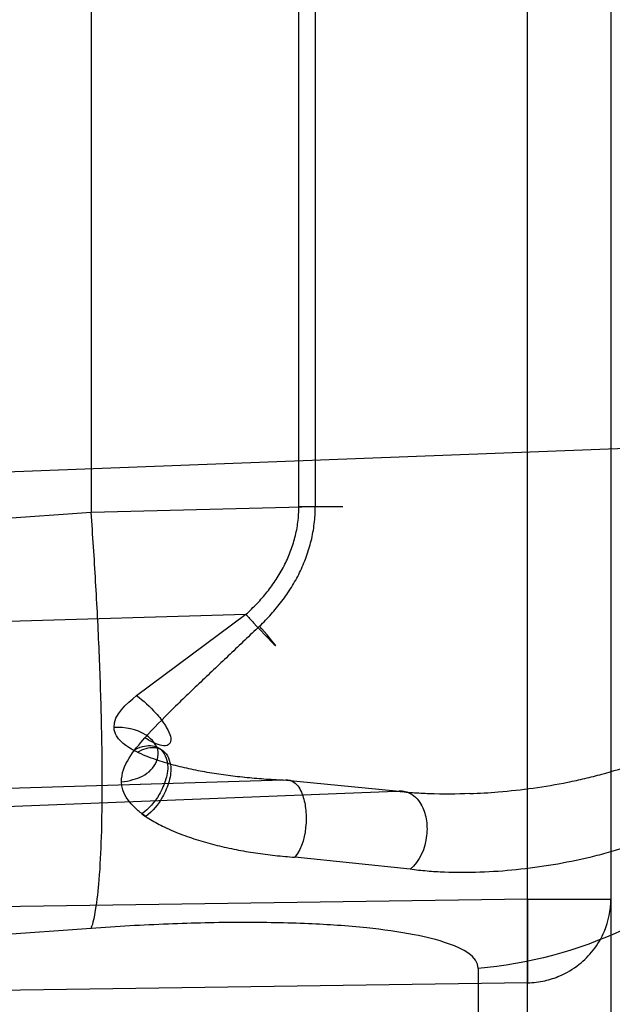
# Model space of a CAD drawing. Header units: millimetres. Extents: x 0 to 297, y 0 to 210.
# Tile 40 of 256: x 143.3008 to 143.3567, y 90.9009 to 90.9937. Entities that reach past the tile are written whole.
import ezdxf

# ---------------------------------------------------------------- set-up
doc = ezdxf.new("R2010")
doc.units = ezdxf.units.MM
doc.header["$LTSCALE"] = 16.335
doc.layers.get('0').update_dxf_attribs({"linetype": 'CONTINUOUS'})
for name, color, linetype in [('01_GLOBAL', 7, 'CONTINUOUS'), ('INTFCLR_1', 7, 'CONTINUOUS'), ('INTFCLR_144815', 7, 'CONTINUOUS')]:
    doc.layers.add(name, color=color, linetype=linetype)

msp = doc.modelspace()

# ---------------------------------------------------------------- linework, layer by layer
at = {"color": 7, "linetype": 'Continuous'}
msp.add_circle((144.2368034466, 92.193132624), 3.04, dxfattribs=at)
at = {"color": 9, "linetype": 'Continuous'}
msp.add_arc((144.2368034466, 92.193132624), 3.001038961, 182.9674534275, 267.0325465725, dxfattribs=at)
at = {"layer": '01_GLOBAL', "color": 7, "linetype": 'Continuous'}
msp.add_circle((144.2368034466, 92.193132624), 3.08, dxfattribs=at)
at = {"layer": 'INTFCLR_1', "color": 9, "linetype": 'Continuous'}
for p, q in [((143.3487194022, 90.8834533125), (143.3487194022, 91.0703646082)), ((143.356579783, 91.0624873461), (143.356579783, 90.89133057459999)), ((143.3075522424, 91.0065166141), (143.3075522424, 90.9473013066)), ((143.3271539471, 90.9478174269), (143.3271539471, 91.00600049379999)), ((143.3286995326, 91.00600049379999), (143.3286995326, 90.9478174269)), ((143.076579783, 90.9424870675), (143.376336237, 90.9540388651)), ((143.3075522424, 90.9473013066), (143.3286994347, 90.94781740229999)), ((143.3271539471, 90.9478174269), (143.3312935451, 90.9478174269)), ((143.0765797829, 90.9303452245), (143.3075522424, 90.9473013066)), ((143.0765797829, 90.93046476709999), (143.322161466, 90.93766080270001)), ((143.3118327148, 90.9300073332), (143.3221614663, 90.93766080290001)), ((143.3256846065, 90.9220167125), (143.0765797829, 90.9147174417)), ((143.3363085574, 90.920980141), (143.3256846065, 90.9220167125)), ((143.076579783, 90.9109709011), (143.3363085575, 90.920980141)), ((143.3376501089, 90.91363779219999), (143.3267811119, 90.9147708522)), ((143.3487194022, 90.91081763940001), (143.2617011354, 90.90954312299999)), ((143.3487194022, 90.91081763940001), (143.356579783, 90.91081763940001)), ((143.3487194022, 90.91081763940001), (143.3487194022, 90.9029403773)), ((143.3075522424, 90.9080588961), (143.0765797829, 90.89110281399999)), ((143.3440660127, 90.90427647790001), (143.3440660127, 90.8790327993)), ((143.3487194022, 90.9029403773), (143.2788106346, 90.90191645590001))]:
    msp.add_line(p, q, dxfattribs=at)
at = {"layer": 'INTFCLR_1', "color": 6, "linetype": 'Continuous'}
for radius in [0.4827613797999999, 0.4587930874]:
    msp.add_arc((143.076579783, 90.97690896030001), radius, 270, 90.00000002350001, dxfattribs=at)
at = {"layer": 'INTFCLR_1', "color": 9, "linetype": 'Continuous'}
for points, knots in [([(143.505791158, 90.8276271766), (143.5067409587, 90.8302116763), (143.5086022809, 90.8354304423), (143.5121486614, 90.84601401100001), (143.5179028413, 90.8650111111), (143.5232385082, 90.8873082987), (143.5267617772, 90.90723622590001), (143.5282429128, 90.9174118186), (143.5290073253, 90.92329723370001), (143.5307716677, 90.93807275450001), (143.5326049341, 90.9633194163), (143.5323109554, 90.99310602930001), (143.5309256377, 91.0124090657), (143.5300542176, 91.021322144), (143.5294126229, 91.02725019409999), (143.5274302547, 91.04325002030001), (143.5229291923, 91.06887020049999), (143.5164430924, 91.09388353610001), (143.5118037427, 91.1087295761), (143.5100588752, 91.1140398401), (143.5074043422, 91.1218621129), (143.501415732, 91.13821577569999), (143.4910739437, 91.16221785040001), (143.4792964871, 91.1848938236), (143.4710860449, 91.1988510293), (143.4672487, 91.2050639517), (143.4646994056, 91.2091138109), (143.4578048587, 91.21976497), (143.446251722, 91.2361118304), (143.4302039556, 91.2560120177), (143.4166114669, 91.2709286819), (143.4071163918, 91.280463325), (143.4018664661, 91.2855115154), (143.3945821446, 91.292319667), (143.3843862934, 91.301234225), (143.373349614, 91.3098835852), (143.3667450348, 91.31458051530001), (143.3640805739, 91.316384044), (143.3625174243, 91.3174211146), (143.360134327, 91.3189510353), (143.3576340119, 91.3204557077), (143.3554317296, 91.3216111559), (143.3541938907, 91.32218598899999), (143.3532081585, 91.3225375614), (143.3525262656, 91.3226967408), (143.3519536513, 91.3226102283), (143.3518421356, 91.322071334), (143.35211692, 91.3214756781), (143.35259409, 91.3206502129), (143.3533650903, 91.31961113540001), (143.354392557, 91.3183442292), (143.3556852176, 91.31685831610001), (143.3572290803, 91.3151525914), (143.358673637, 91.31359842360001), (143.3599466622, 91.3122446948), (143.3621637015, 91.30990205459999), (143.3658426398, 91.3060562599), (143.3733257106, 91.29820400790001), (143.3814986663, 91.2893945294), (143.3889438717, 91.2809746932), (143.3935459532, 91.2756206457), (143.4009463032, 91.2668314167), (143.4122758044, 91.252588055), (143.4271285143, 91.2318655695), (143.4378788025, 91.2149484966), (143.4449171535, 91.2029069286), (143.4496927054, 91.19443764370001), (143.457931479, 91.1789786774), (143.4689344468, 91.1556341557), (143.4765250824, 91.1361710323), (143.480055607, 91.1260798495)], [0, 0, 0, 0, 0.0103790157, 0.0208837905, 0.0420711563, 0.0851838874, 0.1071959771, 0.1183352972, 0.1239410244, 0.1295662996, 0.174425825, 0.2192336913, 0.2417180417, 0.247353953, 0.2529903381, 0.2641931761, 0.3081223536, 0.3509244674, 0.3614867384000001, 0.3667496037, 0.3719933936, 0.3926231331, 0.4323811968, 0.4704128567, 0.4888542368, 0.4934078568, 0.4979383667, 0.5068920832, 0.5412323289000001, 0.5733304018, 0.6031976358, 0.6172527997, 0.6240454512, 0.6306500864, 0.6548352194, 0.6750684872, 0.6834752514, 0.6853781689, 0.6871962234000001, 0.6905460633, 0.6960524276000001, 0.6981915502, 0.6999110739, 0.7012078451, 0.7020914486, 0.7026255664, 0.703100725, 0.7038824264, 0.7050749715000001, 0.7066970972, 0.7087489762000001, 0.7112252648, 0.7141188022, 0.7174211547, 0.7192230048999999, 0.7211233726, 0.7295789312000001, 0.7392839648, 0.7620096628, 0.7748693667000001, 0.7816473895, 0.7886214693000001, 0.8181786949, 0.8502212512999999, 0.8846823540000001, 0.8936821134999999, 0.9027944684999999, 0.9213301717, 0.9597016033, 1, 1, 1, 1]), ([(143.480055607, 91.1260798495), (143.4837259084, 91.1155891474), (143.4903909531, 91.0940316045), (143.4967360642, 91.0663225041), (143.4998687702, 91.04781634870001), (143.5011284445, 91.03908602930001), (143.5019170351, 91.03321160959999), (143.5038463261, 91.0170292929), (143.5057008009, 90.99034417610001), (143.5054397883, 90.96356436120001), (143.5044671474, 90.9471924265), (143.504022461, 90.9412179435), (143.5032714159, 90.9323261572), (143.5012002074, 90.91339241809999), (143.4963788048, 90.88484585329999), (143.49048443, 90.86114028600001), (143.4864832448, 90.8475354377), (143.4848602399, 90.84220041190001), (143.4819377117, 90.8330489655), (143.4757637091, 90.8153843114), (143.4658991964, 90.7913053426), (143.4557508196, 90.7706295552), (143.4492053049, 90.7585613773), (143.4468307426, 90.7543048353), (143.4433023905, 90.74809499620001), (143.4357024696, 90.7352960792), (143.4236423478, 90.7168780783), (143.4088585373, 90.6967735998), (143.3981978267, 90.6836583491), (143.3920521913, 90.6764597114), (143.3897353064, 90.67377295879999), (143.3858253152, 90.6693041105), (143.3786022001, 90.6612629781), (143.3707422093, 90.65288706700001), (143.3636495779, 90.6454713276), (143.3593994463, 90.6410102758), (143.3560255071, 90.6373676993), (143.3538487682, 90.6348460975), (143.3526496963, 90.6332520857), (143.3521523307, 90.6324062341), (143.3518509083, 90.63179937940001), (143.3519780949, 90.6310096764), (143.3536612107, 90.6313530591), (143.3555127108, 90.6322404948), (143.3588652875, 90.6340529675), (143.3620632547, 90.63609007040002), (143.3646891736, 90.63783994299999), (143.3663741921, 90.6389985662), (143.3692060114, 90.6409804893), (143.3737350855, 90.64429641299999), (143.3800639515, 90.6492162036), (143.3895251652, 90.6570018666), (143.3979931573, 90.6645963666), (143.4054028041, 90.6717023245), (143.4107134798, 90.67694344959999), (143.4202844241, 90.68681168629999), (143.4339256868, 90.7022001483), (143.4499433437, 90.72266038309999), (143.4614126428, 90.7394215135), (143.4682300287, 90.75032242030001), (143.4707469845, 90.75446396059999), (143.4745342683, 90.76081850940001), (143.4826220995, 90.77508671), (143.4941655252, 90.79824657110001), (143.5021068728, 90.8176018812), (143.505791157, 90.8276271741)], [0, 0, 0, 0, 0.0419354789, 0.08505031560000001, 0.1071497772, 0.1127379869, 0.1183317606, 0.1295131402, 0.1742263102, 0.2191466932, 0.230445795, 0.2361065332, 0.241751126, 0.2641147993, 0.3079545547, 0.3508736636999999, 0.3561840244, 0.3614616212, 0.3719139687, 0.3924297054, 0.4320526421, 0.4700131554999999, 0.4792642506, 0.483852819, 0.4884035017, 0.5062126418, 0.5400088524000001, 0.5714206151, 0.6003317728, 0.6037560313, 0.6071340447, 0.6137178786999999, 0.6261602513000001, 0.6479155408, 0.6570536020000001, 0.6648783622, 0.6711643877, 0.6757843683, 0.6774462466, 0.6786751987, 0.6794900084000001, 0.6799813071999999, 0.6813020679, 0.6842478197, 0.6888651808, 0.6950795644, 0.6987591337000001, 0.70073729, 0.7027989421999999, 0.7117993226, 0.7219139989, 0.7330405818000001, 0.7580265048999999, 0.7648041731, 0.7717766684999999, 0.7861782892, 0.816667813, 0.8493175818, 0.8841610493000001, 0.8932352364, 0.8978283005, 0.9024468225, 0.9211469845, 0.9596997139, 1, 1, 1, 1]), ([(143.3221614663, 90.93766080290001), (143.3225212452, 90.9379879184), (143.323218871, 90.9386638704), (143.3241773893, 90.9397619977), (143.325034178, 90.94094238), (143.3257711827, 90.9421994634), (143.3263690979, 90.9435257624), (143.326814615, 90.9449127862), (143.3270910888, 90.94635006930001), (143.3271543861, 90.9473285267), (143.3271539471, 90.9478174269)], [0, 0, 0, 0, 0.1251599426, 0.2497614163, 0.3747155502, 0.5000433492, 0.6241767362, 0.7484411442, 0.8741595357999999, 1, 1, 1, 1]), ([(143.3234395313, 90.9365406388), (143.3238196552, 90.93690348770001), (143.324555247, 90.9376559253), (143.3255661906, 90.93887370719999), (143.326467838, 90.94018497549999), (143.3272451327, 90.94158031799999), (143.3278746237, 90.9430530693), (143.3283444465, 90.94459281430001), (143.3286345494, 90.94618859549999), (143.3287005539, 90.9472743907), (143.3286995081, 90.94781742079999)], [0, 0, 0, 0, 0.1232399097, 0.246506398, 0.3707242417, 0.4959131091, 0.6204680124, 0.7456388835, 0.87264946, 1, 1, 1, 1]), ([(143.3075522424, 90.9080588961), (143.3077728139, 90.90860363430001), (143.3080725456, 90.9101390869), (143.3083821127, 90.91301248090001), (143.3085675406, 90.91701742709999), (143.3086287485, 90.9220324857), (143.3085473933, 90.92785289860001), (143.3083321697, 90.9341912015), (143.3079995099, 90.9407338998), (143.3077108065, 90.94512484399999), (143.3075522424, 90.9473013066)], [0, 0, 0, 0, 0.0448082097, 0.118089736, 0.2207758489, 0.3501021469, 0.5005421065, 0.6645095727, 0.8336194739, 1, 1, 1, 1]), ([(143.3432941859, 90.9207632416), (143.3441856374, 90.9207975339), (143.3461774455, 90.92091983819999), (143.3492584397, 90.92126168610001), (143.3519792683, 90.9217164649), (143.3541334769, 90.9221845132), (143.3562527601, 90.92271470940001), (143.3588352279, 90.9235232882), (143.361822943, 90.92471332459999), (143.3641851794, 90.9259439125), (143.3659861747, 90.9270608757), (143.3677033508, 90.9282922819), (143.3697165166, 90.93001796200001), (143.371467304, 90.9320294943), (143.3727223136, 90.9337813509), (143.3738393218, 90.9356848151), (143.3747548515, 90.9377351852), (143.3754314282, 90.9399103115), (143.3759644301, 90.9422174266), (143.3761573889, 90.9440092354), (143.3761894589, 90.94521254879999)], [0, 0, 0, 0, 0.0588632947, 0.1316202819, 0.20444494, 0.2407594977, 0.2770543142, 0.3485619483, 0.4191377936, 0.4889827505, 0.5239819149, 0.5588933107, 0.6283399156, 0.6983887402, 0.7342656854, 0.7704052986, 0.8438660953, 0.8817673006, 0.9205747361, 1, 1, 1, 1]), ([(143.3802840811, 90.9441114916), (143.3802478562, 90.9426081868), (143.3800465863, 90.9403726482), (143.3794766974, 90.93747943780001), (143.3787393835, 90.9347655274), (143.3777443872, 90.93219659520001), (143.376506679, 90.92980981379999), (143.3751584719, 90.9276067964), (143.3732402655, 90.9251036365), (143.3710339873, 90.92291565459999), (143.3691483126, 90.92136521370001), (143.367198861, 90.91995490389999), (143.3646405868, 90.9184139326), (143.3614085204, 90.9168957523), (143.3586154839, 90.9158747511), (143.3563354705, 90.9151936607), (143.3540392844, 90.9146028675), (143.3511536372, 90.9140197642), (143.3476871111, 90.9135521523), (143.3442600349, 90.91330880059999), (143.3414455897, 90.9133060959), (143.3392519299, 90.91344137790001), (143.3381782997, 90.91355973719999), (143.3376501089, 90.91363779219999)], [0, 0, 0, 0, 0.0760081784, 0.112994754, 0.1489536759, 0.2180649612, 0.2516913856, 0.2847564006, 0.3485201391, 0.4105479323, 0.4413564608, 0.4718487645, 0.532102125, 0.5919912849, 0.6520804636, 0.6822271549, 0.7122439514, 0.7718989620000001, 0.8309101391, 0.8889336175, 0.9454439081, 0.9730120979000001, 1, 1, 1, 1]), ([(143.380579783, 90.9435188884), (143.380579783, 90.9412342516), (143.3801630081, 90.9365308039), (143.3782331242, 90.92955797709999), (143.374904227, 90.92282328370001), (143.370249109, 90.9167303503), (143.364486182, 90.91163559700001), (143.3559921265, 90.9066148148), (143.3487872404, 90.9046832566), (143.3440660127, 90.90427647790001)], [0, 0, 0, 0, 0.1167127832, 0.2397553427, 0.3675648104, 0.4981092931, 0.6290382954, 0.7579181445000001, 1, 1, 1, 1]), ([(143.3221614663, 90.93766080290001), (143.3224012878, 90.9373946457), (143.3231777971, 90.9365329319), (143.3261355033, 90.93338027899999), (143.323970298, 90.9359388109), (143.3234395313, 90.9365406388)], [0, 0, 0, 0, 0.1652975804, 0.629767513, 1, 1, 1, 1]), ([(143.3234395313, 90.9365406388), (143.3229762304, 90.9361006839), (143.3220500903, 90.935221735), (143.3206621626, 90.93390422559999), (143.31927499, 90.932592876), (143.3178972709, 90.9312849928), (143.3165310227, 90.92998520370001), (143.3147493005, 90.9282625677), (143.3134536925, 90.92694011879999), (143.3126335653, 90.9260276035)], [0, 0, 0, 0, 0.1271139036, 0.2540295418, 0.3807341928, 0.5068951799, 0.6319746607, 0.7559028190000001, 1, 1, 1, 1]), ([(143.3118327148, 90.9300073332), (143.3124970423, 90.929522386), (143.313471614, 90.9286325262), (143.3144990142, 90.9273386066), (143.314957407, 90.92644728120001), (143.3151745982, 90.9257110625), (143.3146967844, 90.9251912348), (143.3140016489, 90.9253394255), (143.3133236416, 90.9256075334), (143.3128589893, 90.9258818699), (143.3126335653, 90.9260276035)], [0, 0, 0, 0, 0.2978563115, 0.4760028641, 0.5902830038, 0.6689192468, 0.7294103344, 0.8070237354, 0.9027921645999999, 1, 1, 1, 1]), ([(143.3119379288, 90.92467017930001), (143.3111889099, 90.9250361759), (143.3101262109, 90.9256173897), (143.3097116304, 90.9267199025), (143.3097125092, 90.9269983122)], [0, 0, 0, 0, 0.7496454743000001, 1, 1, 1, 1]), ([(143.3104198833, 90.9218746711), (143.3107853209, 90.9219091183), (143.3117768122, 90.9221023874), (143.3133042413, 90.9227684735), (143.3142773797, 90.9247870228), (143.3125055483, 90.9267783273), (143.3107514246, 90.9270380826), (143.3097125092, 90.9269983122)], [0, 0, 0, 0, 0.1111308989, 0.3053455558, 0.4895583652, 0.6852259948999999, 1, 1, 1, 1]), ([(143.312713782, 90.91861207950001), (143.3124280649, 90.918806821), (143.3113553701, 90.91958855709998), (143.3104157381, 90.9208692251), (143.3104198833, 90.9218746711)], [0, 0, 0, 0, 0.2558951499, 1, 1, 1, 1]), ([(143.3256846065, 90.9220167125), (143.3259508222, 90.92210543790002), (143.3267787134, 90.9220047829), (143.3274650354, 90.9208922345), (143.3278193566, 90.9195155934), (143.3278906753, 90.9174048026), (143.3274862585, 90.9156606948), (143.3267811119, 90.9147708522)], [0, 0, 0, 0, 0.0985749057, 0.2585768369, 0.4191324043, 0.6011629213, 1, 1, 1, 1]), ([(143.3363085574, 90.920980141), (143.3366903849, 90.9210614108), (143.3376932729, 90.9209695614), (143.3387460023, 90.9198614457), (143.3392349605, 90.9183631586), (143.3393013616, 90.9161704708), (143.3385628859, 90.914384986), (143.3376501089, 90.91363779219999)], [0, 0, 0, 0, 0.1249722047, 0.2989978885, 0.4534952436, 0.6223750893, 1, 1, 1, 1]), ([(143.3432941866, 90.9207632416), (143.3420126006, 90.9207139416), (143.3401991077, 90.92070263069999), (143.3378703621, 90.9208240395), (143.3368253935, 90.92092052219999), (143.3363085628, 90.92098014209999)], [0, 0, 0, 0, 0.5500790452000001, 0.7768611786, 1, 1, 1, 1]), ([(143.3487194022, 90.9029403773), (143.3492699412, 90.90294984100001), (143.3503108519, 90.9030743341), (143.3519869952, 90.9036141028), (143.3535776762, 90.9045576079), (143.3550225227, 90.9060103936), (143.3562266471, 90.9080485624), (143.356579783, 90.9097909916), (143.356579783, 90.91081763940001)], [0, 0, 0, 0, 0.1344156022, 0.2537422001, 0.4279091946, 0.5800974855, 0.7493781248, 1, 1, 1, 1]), ([(143.3440660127, 90.90427647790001), (143.3440658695, 90.9054669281), (143.3412045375, 90.90678090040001), (143.337766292, 90.90757221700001), (143.3332077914, 90.9082071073), (143.327810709, 90.90855380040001), (143.3215518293, 90.90866475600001), (143.314712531, 90.9085080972), (143.3099787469, 90.9082370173), (143.3075522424, 90.9080588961)], [0, 0, 0, 0, 0.0951016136, 0.1863216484, 0.306761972, 0.4532760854, 0.6213717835, 0.8056320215, 1, 1, 1, 1])]:
    msp.add_open_spline(points, degree=3, knots=knots, dxfattribs=at)
at = {"layer": 'INTFCLR_1', "color": 6, "linetype": 'Continuous'}
msp.add_open_spline([(143.076579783, 91.2749801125), (143.082523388, 91.275223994), (143.0944283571, 91.2753550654), (143.1122609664, 91.2744844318), (143.1300417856, 91.2725428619), (143.1477625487, 91.26952303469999), (143.1653190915, 91.2654249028), (143.1823313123, 91.2603504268), (143.1989691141, 91.25429974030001), (143.2152260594, 91.24727832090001), (143.2312964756, 91.23915450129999), (143.2468445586, 91.2300767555), (143.2618072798, 91.2200837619), (143.27613507, 91.2092121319), (143.2897753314, 91.1975022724), (143.3026838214, 91.1849940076), (143.3148106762, 91.17173792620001), (143.3261148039, 91.1577794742), (143.3365490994, 91.14318072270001), (143.3460835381, 91.12798893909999), (143.3546880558, 91.1122529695), (143.3623299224, 91.0960331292), (143.3689790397, 91.07939826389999), (143.3746162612, 91.0624027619), (143.3792252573, 91.0450990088), (143.3827898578, 91.02754643), (143.3852960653, 91.0098117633), (143.3867342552, 90.99196668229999), (143.3871004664, 90.97408590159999), (143.3863965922, 90.9562325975), (143.3846282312, 90.93846559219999), (143.3818020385, 90.9208379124), (143.3779280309, 90.90341060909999), (143.373019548, 90.8862449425), (143.3670955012, 90.86940715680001), (143.3601798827, 90.8529633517), (143.3523013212, 90.8369747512), (143.3434867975, 90.8214907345), (143.3337719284, 90.80657154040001), (143.3231929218, 90.7922688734), (143.3117899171, 90.778631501), (143.2995931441, 90.7656946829), (143.2866555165, 90.7535153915), (143.2730160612, 90.7421275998), (143.2587305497, 90.7315765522), (143.243846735, 90.72189794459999), (143.2284243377, 90.713127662), (143.2125338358, 90.7053017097), (143.1965569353, 90.6985798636), (143.180998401, 90.6930628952), (143.1665503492, 90.6887929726), (143.1534700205, 90.685600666), (143.1418191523, 90.683272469), (143.1307532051, 90.6814888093), (143.1193149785, 90.68007305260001), (143.1065976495, 90.679017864), (143.0921887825, 90.67847562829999), (143.0820095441, 90.678615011), (143.076579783, 90.6788378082)], degree=3, knots=[0, 0, 0, 0, 0.0185657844, 0.0371317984, 0.05569073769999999, 0.0743563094, 0.09320240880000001, 0.1119235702, 0.129729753, 0.1484268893, 0.1671582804, 0.1858963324, 0.2045840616, 0.2232805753, 0.241995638, 0.2606572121, 0.2793460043, 0.298034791, 0.3166822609, 0.3353170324, 0.3539796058, 0.3726237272, 0.3912431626, 0.4098577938, 0.4284754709, 0.4470981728, 0.4657246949, 0.4843423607, 0.5029403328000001, 0.5215094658, 0.5400731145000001, 0.5586325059, 0.5771954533, 0.5957587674, 0.6143211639, 0.6328711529, 0.651401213, 0.6699184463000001, 0.6884460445, 0.7069331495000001, 0.7254085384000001, 0.7438945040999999, 0.7623917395, 0.7808314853, 0.7993176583, 0.8177869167, 0.8362093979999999, 0.8546575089, 0.8730374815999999, 0.8902753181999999, 0.9061521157, 0.9200376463, 0.9322836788, 0.9432240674, 0.9550134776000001, 0.9682465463, 0.9830392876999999, 1, 1, 1, 1], dxfattribs=at)
at = {"layer": 'INTFCLR_1', "color": 9, "linetype": 'Continuous'}
for points in [[(143.3097125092, 90.9269983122), (143.3096785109, 90.9282248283), (143.3108998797, 90.9292102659), (143.3118327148, 90.9300073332)], [(143.3104198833, 90.9218746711), (143.3104029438, 90.92344327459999), (143.3115937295, 90.92485306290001), (143.3126335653, 90.9260276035)]]:
    msp.add_open_spline(points, degree=3, dxfattribs=at)
at = {"layer": 'INTFCLR_1', "color": 7, "linetype": 'Continuous'}
for points, knots in [([(143.3115681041, 90.92484344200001), (143.3118324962, 90.9249965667), (143.3125397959, 90.92532491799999), (143.314079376, 90.9253588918), (143.3149264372, 90.9237139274), (143.314661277, 90.9221014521), (143.3139141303, 90.920384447), (143.3129934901, 90.91933765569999), (143.3123359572, 90.9188600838)], [0, 0, 0, 0, 0.09511241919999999, 0.2448425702, 0.4211945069, 0.5807585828, 0.7470172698, 1, 1, 1, 1]), ([(143.3119379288, 90.92467017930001), (143.3121943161, 90.9248231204), (143.3128805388, 90.925153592), (143.3144046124, 90.92516333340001), (143.315205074, 90.9235091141), (143.3149626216, 90.9218969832), (143.3142474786, 90.92016554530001), (143.3133566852, 90.9191006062), (143.312713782, 90.91861207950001)], [0, 0, 0, 0, 0.0935085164, 0.2401125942, 0.4178726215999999, 0.5795544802, 0.7470885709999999, 1, 1, 1, 1]), ([(143.3256846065, 90.9220167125), (143.3250731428, 90.9220456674), (143.3238572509, 90.92211808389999), (143.3220470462, 90.9222745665), (143.3202626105, 90.9224840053), (143.3185072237, 90.92275157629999), (143.3167854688, 90.9230857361), (143.3151031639, 90.92349633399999), (143.313350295, 90.92404454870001), (143.3121786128, 90.92452090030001), (143.3115681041, 90.92484344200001)], [0, 0, 0, 0, 0.1267523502, 0.2521787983, 0.3761713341, 0.4987128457, 0.6197592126, 0.7392408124, 0.8570296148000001, 1, 1, 1, 1]), ([(143.3123359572, 90.9188600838), (143.3125500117, 90.9186966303), (143.3131939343, 90.9182930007), (143.3143846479, 90.91762124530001), (143.3159542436, 90.9169475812), (143.3176799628, 90.91635302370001), (143.3194434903, 90.9158677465), (143.3212382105, 90.91547375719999), (143.3230621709, 90.91516465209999), (143.3249122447, 90.91492883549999), (143.3261559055, 90.9148175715), (143.3267811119, 90.9147708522)], [0, 0, 0, 0, 0.0532371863, 0.1499031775, 0.2701022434, 0.3901772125, 0.5105164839, 0.6314308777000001, 0.7532409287, 0.8760719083, 1, 1, 1, 1])]:
    msp.add_open_spline(points, degree=3, knots=knots, dxfattribs=at)
at = {"layer": 'INTFCLR_144815', "color": 6, "linetype": 'Continuous'}
for radius in [0.5104906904, 0.4864760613]:
    msp.add_circle((143.076579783, 90.97690896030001), radius, dxfattribs=at)
for radius, start, end in [(0.7037433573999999, 313.9937911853, 154.5150993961), (0.6797433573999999, 312.9543589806, 154.5144414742), (0.6572577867, 282.2440355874, 71.2863570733), (0.5288304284, 45.0000000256, 314.9999999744), (0.5278840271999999, 44.999999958, 315.000000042), (0.5271191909, 44.99999997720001, 315.0000000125)]:
    msp.add_arc((143.076579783, 90.97690896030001), radius, start, end, dxfattribs=at)
at = {"layer": 'INTFCLR_144815', "color": 9, "linetype": 'Continuous'}
for centre, radius, start, end in [((143.076579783, 90.97690896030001), 0.6528896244, 292.4997540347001, 54.0964566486), ((143.0765826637, 90.97691030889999), 0.5889741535, 292.4997540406, 54.09645665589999)]:
    msp.add_arc(centre, radius, start, end, dxfattribs=at)

doc.saveas('drawing.dxf')
